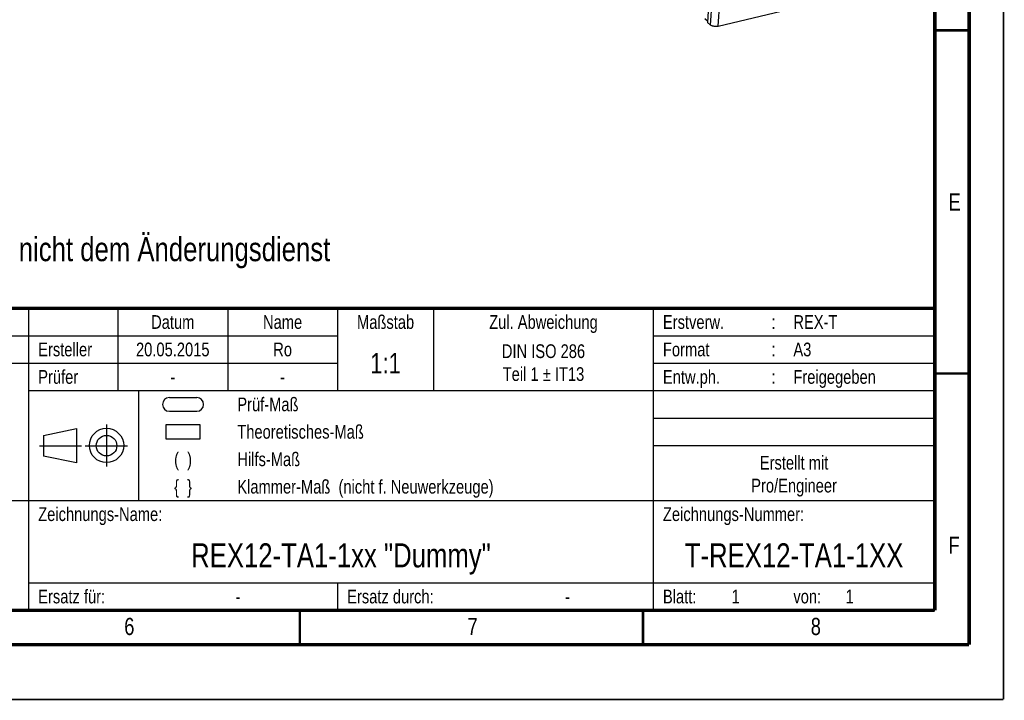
# Model space of a CAD drawing. Extents: x 0 to 420, y 0 to 297.
# Tile 15 of 36: x 277 to 420, y 0 to 99. Entities that reach past the tile are written whole.
import ezdxf

# ---------------------------------------------------------------- set-up
doc = ezdxf.new("R2010")
doc.units = 0
doc.header["$LTSCALE"] = 23.1
for name, color, linetype in [('_NOTIZEN', 7, 'CONTINUOUS'), ('T-REX12-TA1-1XX_DXF_FORMAT', 7, 'CONTINUOUS'), ('T-REX12-TA1-1XX_DXF_TEXT', 7, 'CONTINUOUS'), ('T-REX12-TA1-DXF_CONTINUOUS_LINE', 7, 'CONTINUOUS')]:
    doc.layers.add(name, color=color, linetype=linetype)
doc.styles.get("Standard").update_dxf_attribs({"font": 'txt', "width": 0.8})

# ---------------------------------------------------------------- blocks, each defined once
blk = doc.blocks.new('PROJEKTIONSMETHODE_BL0', base_point=(286, 37))
at = {"layer": 'T-REX12-TA1-DXF_CONTINUOUS_LINE', "color": 5, "linetype": 'CONTINUOUS'}
for p, q in [((280.15, 38.46), (284.98, 39.46)), ((284.98, 39.46), (284.98, 34.5)), ((280.15, 38.46), (280.15, 35.45)), ((284.98, 34.5), (280.15, 35.45))]:
    blk.add_line(p, q, dxfattribs=at)
at = {"layer": 'T-REX12-TA1-DXF_CONTINUOUS_LINE', "color": 9, "linetype": 'CONTINUOUS'}
for p, q in [((289.34, 40.05), (289.34, 33.95)), ((279.61, 36.95), (285.7, 36.95)), ((286.25, 36.95), (292.39, 36.95))]:
    blk.add_line(p, q, dxfattribs=at)
at = {"layer": 'T-REX12-TA1-DXF_CONTINUOUS_LINE', "color": 5, "linetype": 'CONTINUOUS'}
for centre, radius in [((289.35, 37.01), 2.5), ((289.35, 36.98), 1.5)]:
    blk.add_circle(centre, radius, dxfattribs=at)
blk = doc.blocks.new('PRUEF_BEMASSUNG_BL1', base_point=(300.5, 43))
at = {"layer": 'T-REX12-TA1-DXF_CONTINUOUS_LINE', "color": 7, "linetype": 'CONTINUOUS'}
for p, q in [((298.5, 44), (302.5, 44)), ((298.5, 42), (302.5, 42))]:
    blk.add_line(p, q, dxfattribs=at)
for centre, start, end in [((298.5, 43), 90, 270), ((302.5, 43), 270, 90)]:
    blk.add_arc(centre, 1, start, end, dxfattribs=at)
blk = doc.blocks.new('THEORETISCHE_BEMASSUNG_BL2', base_point=(300.5, 39))
at = {"layer": 'T-REX12-TA1-DXF_CONTINUOUS_LINE', "color": 7, "linetype": 'CONTINUOUS'}
for p, q in [((298, 40), (298, 38)), ((303, 40), (298, 40)), ((303, 38), (303, 40)), ((298, 38), (303, 38))]:
    blk.add_line(p, q, dxfattribs=at)

msp = doc.modelspace()

# ---------------------------------------------------------------- linework, layer by layer
at = {"layer": 'T-REX12-TA1-1XX_DXF_FORMAT', "color": 2, "linetype": 'CONTINUOUS'}
for p, q in [((225, 57), (410, 57)), ((278, 57), (278, 13)), ((291, 57), (291, 45)), ((307, 57), (307, 45)), ((323, 57), (323, 45)), ((337, 57), (337, 45)), ((369, 57), (369, 13)), ((410, 57), (410, 13)), ((225, 53), (323, 53)), ((369, 53), (410, 53)), ((225, 49), (323, 49)), ((369, 49), (410, 49)), ((278, 45), (410, 45)), ((294, 45), (294, 29)), ((369, 41), (410, 41)), ((369, 37), (410, 37)), ((225, 29), (410, 29)), ((278, 17), (410, 17)), ((323, 17), (323, 13)), ((225, 13), (410, 13))]:
    msp.add_line(p, q, dxfattribs=at)
at = {"layer": 'T-REX12-TA1-1XX_DXF_FORMAT', "color": 9, "linetype": 'CONTINUOUS', "const_width": 0.25}
for points in [[(420, 0), (420, 297)], [(0, 0), (420, 0)]]:
    msp.add_lwpolyline(points, dxfattribs=at)
at = {"layer": 'T-REX12-TA1-1XX_DXF_FORMAT', "color": 7, "linetype": 'CONTINUOUS'}
for points, const_width in [([(415, 8), (415, 292)], 0.5), ([(410, 13), (410, 287)], 0.5), ([(410, 97.5), (415, 97.5)], 0.35), ([(225, 57), (410, 57)], 0.5), ([(410, 47.5), (415, 47.5)], 0.35), ([(20, 13), (410, 13)], 0.5), ([(317.5, 8), (317.5, 13)], 0.35), ([(367.5, 8), (367.5, 13)], 0.35), ([(15, 8), (415, 8)], 0.5)]:
    msp.add_lwpolyline(points, dxfattribs=dict(at, const_width=const_width))
at = {"layer": 'T-REX12-TA1-DXF_CONTINUOUS_LINE', "color": 7, "linetype": 'CONTINUOUS'}
for p, q in [((377.094, 101.9463), (376.8848, 98.6673)), ((376.8961, 98.845), (376.4897, 99.1915)), ((378.4443, 98.0869), (387.5984, 100.3021)), ((377.3481, 98.2724), (376.8848, 98.6673))]:
    msp.add_line(p, q, dxfattribs=at)
at = {"layer": 'T-REX12-TA1-DXF_CONTINUOUS_LINE', "color": 9, "linetype": 'CONTINUOUS'}
for p, q in [((377.3481, 98.2724), (377.5712, 101.7699)), ((378.4443, 98.0869), (378.6674, 101.5844))]:
    msp.add_line(p, q, dxfattribs=at)
at = {"layer": 'T-REX12-TA1-DXF_CONTINUOUS_LINE', "color": 7, "linetype": 'CONTINUOUS'}
msp.add_open_spline([(378.4443, 98.0869), (378.3977, 98.0756), (378.3003, 98.0584), (378.1497, 98.0477), (377.9946, 98.0516), (377.8409, 98.0699), (377.6945, 98.1019), (377.5606, 98.1464), (377.4444, 98.2018), (377.377, 98.2477), (377.3481, 98.2724)], degree=3, knots=[0, 0, 0, 0, 0.12556875, 0.25856511, 0.39522849, 0.531549, 0.66353961, 0.78750926, 0.9003661, 1, 1, 1, 1], dxfattribs=at)

# ---------------------------------------------------------------- block references
at = {"layer": 'T-REX12-TA1-DXF_CONTINUOUS_LINE', "color": 2, "linetype": 'CONTINUOUS'}
for name, p in [('PRUEF_BEMASSUNG_BL1', (300.5, 43)), ('PROJEKTIONSMETHODE_BL0', (286, 37)), ('THEORETISCHE_BEMASSUNG_BL2', (300.5, 39))]:
    msp.add_blockref(name, p, dxfattribs=at)

# ---------------------------------------------------------------- texts
at = {"layer": '_NOTIZEN', "color": 5, "linetype": 'CONTINUOUS'}
for s, insert, char_height, width, attachment_point in [('Prüf-Maß', (308.4, 44), 2, 17.571429, 1), ('Theoretisches-Maß', (308.4, 40), 2, 36.285714, 1), ('(  )', (300.5, 36), 2, 7.285714, 2), ('Hilfs-Maß', (308.4, 36), 2, 18.714286, 1), ('Erstellt mit\\PPro/Engineer', (389.5, 35.5), 2, 25.071429, 2), ('\\{  \\}', (300.5, 32), 2, 8.142857, 2), ('Klammer-Maß  (nicht f. Neuwerkzeuge)', (308.4, 32), 2, 76.571429, 1), ('Zeichnungs-Name:', (279.4, 28), 2, 33.5, 1), ('Zeichnungs-Nummer:', (370.4, 28), 2, 38.214286, 1), ('REX12-TA1-1xx "Dummy"', (323.5, 22.75), 3.5, 81.875, 2), ('T-REX12-TA1-1XX', (389.5, 22.75), 3.5, 59.25, 2), ('Ersatz für:', (279.4, 16), 2, 21.428571, 1), ('Ersatz durch:', (324.4, 16), 2, 25.928571, 1), ('Blatt:', (370.4, 16), 2, 10.5, 1), ('1', (380.4, 16), 2, 1.714286, 1), (' 1', (396.4, 16), 2, 4.071429, 1), ('-', (308.5, 16), 2, 2.142857, 2), ('-', (356.5, 16), 2, 2.142857, 2), ('von:', (389.4, 16), 2, 7.5, 1)]:
    msp.add_mtext(s, dxfattribs=dict(at, insert=insert, char_height=char_height, width=width, attachment_point=attachment_point))
at = {"layer": 'T-REX12-TA1-1XX_DXF_FORMAT', "color": 5, "linetype": 'CONTINUOUS'}
for s, insert, char_height, width, attachment_point in [('E', (412, 73.7288), 2.5, 2.678571, 1), ('Datum', (299, 56), 2, 11.5, 2), ('Name', (315, 56), 2, 9.428571, 2), ('Maßstab', (330, 56), 2, 15.428571, 2), ('Zul. Abweichung', (353, 56), 2, 32, 2), ('Erstverw.', (370.4, 56), 2, 18.857143, 1), ('REX-T', (389.4, 56), 2, 11.785714, 1), (':', (386.5, 56), 2, 1.071429, 2), ('Ersteller', (279.4, 52), 2, 17.142857, 1), ('20.05.2015', (299, 52), 2, 21.214286, 2), ('Ro', (315, 52), 2, 4.5, 2), ('DIN ISO 286\\PTeil 1 \\Fgdt;{\\Fgdt;`}\\Ftxt; IT13', (353, 51.75), 2, 28.678571, 2), ('Format', (370.4, 52), 2, 12.857143, 1), ('A3', (389.4, 52), 2, 4.714286, 1), ('1:1', (330, 50.5), 3, 6.75, 2), (':', (386.5, 52), 2, 1.071429, 2), ('Prüfer', (279.4, 48), 2, 12.214286, 1), ('Entw.ph.', (370.4, 48), 2, 16.714286, 1), (':', (386.5, 48), 2, 1.071429, 2), ('Freigegeben', (389.4, 48), 2, 22.785714, 1), ('-', (299, 48), 2, 2.142857, 2), ('-', (315, 48), 2, 2.142857, 2), ('F', (412, 23.7288), 2.5, 2.678571, 1), ('6', (291.9276, 11.8879), 2.5, 2.946429, 1), ('7', (341.9276, 11.8879), 2.5, 2.946429, 1), ('8', (391.9276, 11.8879), 2.5, 2.946429, 1)]:
    msp.add_mtext(s, dxfattribs=dict(at, insert=insert, char_height=char_height, width=width, attachment_point=attachment_point))
at = {"layer": 'T-REX12-TA1-1XX_DXF_TEXT', "color": 5, "linetype": 'CONTINUOUS', "insert": (225.7799, 67.3636), "char_height": 3.5, "width": 199.5, "attachment_point": 1}
msp.add_mtext('Achtung: Zeichnung unterliegt nicht dem Änderungsdienst', dxfattribs=at)

doc.saveas('drawing.dxf')
